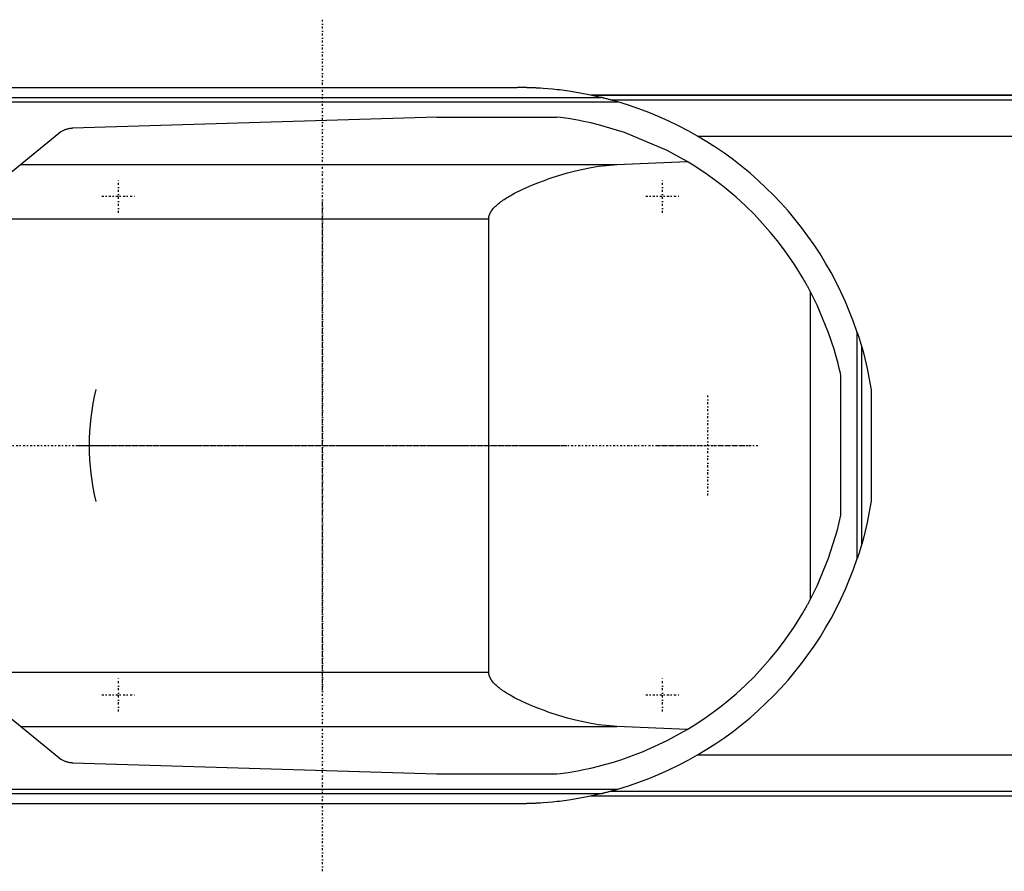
# Model space of a CAD drawing. Extents: x -1056 to 156, y -125 to 125.
# Tile 4 of 5: x -667 to -450, y -94 to 94. Entities that reach past the tile are written whole.
import ezdxf

# ---------------------------------------------------------------- set-up
doc = ezdxf.new("R2010")
doc.units = 0
doc.linetypes.add('CENTER', pattern=[1.5, 0.45, -0.5, 0.05, -0.5])
doc.layers.add('AM_0', color=7, linetype='CONTINUOUS')
doc.layers.add('AM_7', color=7, linetype='CENTER')

msp = doc.modelspace()

# ---------------------------------------------------------------- linework, layer by layer
at = {"layer": 'AM_0', "color": 7, "linetype": 'CONTINUOUS'}
for p, q in [((-689.11, 79), (-557, 79)), ((-754.88, 76.83), (-538.61, 76.83)), ((-120, 77.32), (-540.79, 77.32)), ((-540.6, 77.28), (-120, 77.28)), ((-536.5, 76.29), (-120, 76.29)), ((-775.92, 75.83), (-534.85, 75.83)), ((-574.82, 72.48), (-655.15, 70)), ((-574.82, 72.48), (-548.33, 72.48)), ((-658.17, 68.87), (-668.66, 60.27)), ((-517.3, 68.3), (-120, 68.3)), ((-666.57, 61.98), (-535.05, 61.98)), ((-535.05, 61.98), (-519.53, 62.65)), ((-690.94, 50), (-563.33, 50)), ((-563.33, -50), (-563.33, 50)), ((-492.34, -33.89), (-492.34, 33.89)), ((-482.05, -24.97), (-482.05, 24.97)), ((-481.05, -21.74), (-481.05, 21.74)), ((-485.65, -15.41), (-485.65, 15.41)), ((-478.96, 12.26), (-478.96, -12.26)), ((-690.94, -50), (-563.33, -50)), ((-668.66, -60.27), (-658.17, -68.87)), ((-666.57, -61.98), (-535.05, -61.98)), ((-519.53, -62.65), (-535.05, -61.98)), ((-517.3, -68.3), (-120, -68.3)), ((-655.15, -70), (-574.82, -72.48)), ((-574.82, -72.48), (-548.33, -72.48)), ((-775.92, -75.83), (-534.85, -75.83)), ((-754.88, -76.83), (-538.61, -76.83)), ((-540.79, -77.32), (-120, -77.32)), ((-540.6, -77.28), (-120, -77.28)), ((-536.5, -76.29), (-120, -76.29)), ((-689.11, -79), (-557, -79))]:
    msp.add_line(p, q, dxfattribs=at)
for points in [[(-538.61, 76.83, 0), (-541.63, 77.49, 0), (-545.19, 78.11, 0), (-546.21, 78.26, 0), (-547.23, 78.39, 0), (-547.74, 78.46, 0), (-548.25, 78.51, 0), (-549.28, 78.62, 0), (-550.31, 78.72, 0), (-551.33, 78.8, 0), (-551.93, 78.84, 0), (-552.11, 78.85, 0), (-552.28, 78.86, 0), (-552.36, 78.86, 0), (-552.45, 78.87, 0), (-552.62, 78.88, 0), (-552.79, 78.89, 0), (-552.96, 78.9, 0), (-553.13, 78.91, 0), (-553.31, 78.91, 0), (-553.39, 78.92, 0), (-553.48, 78.92, 0), (-553.65, 78.93, 0), (-553.82, 78.94, 0), (-553.91, 78.94, 0), (-553.99, 78.94, 0), (-554.16, 78.95, 0), (-554.34, 78.96, 0), (-554.42, 78.96, 0), (-554.51, 78.96, 0), (-554.68, 78.97, 0), (-554.85, 78.97, 0), (-555.02, 78.98, 0), (-555.2, 78.98, 0), (-555.37, 78.98, 0), (-555.45, 78.98, 0), (-555.54, 78.99, 0), (-555.71, 78.99, 0), (-555.88, 78.99, 0), (-556.05, 78.99, 0), (-556.16, 79, 0), (-556.18, 79, 0), (-556.21, 79, 0), (-556.23, 79, 0), (-556.24, 79, 0), (-556.27, 79, 0), (-556.3, 79, 0), (-556.33, 79, 0), (-556.36, 79, 0), (-556.38, 79, 0), (-556.4, 79, 0), (-556.41, 79, 0), (-556.44, 79, 0), (-556.47, 79, 0), (-556.48, 79, 0), (-556.5, 79, 0), (-556.53, 79, 0), (-556.56, 79, 0), (-556.57, 79, 0), (-556.58, 79, 0), (-556.61, 79, 0), (-556.64, 79, 0), (-556.67, 79, 0), (-556.7, 79, 0), (-556.73, 79, 0), (-556.74, 79, 0), (-556.76, 79, 0), (-556.79, 79, 0), (-556.81, 79, 0), (-556.84, 79, 0), (-556.87, 79, 0), (-556.9, 79, 0), (-556.91, 79, 0), (-556.93, 79, 0), (-556.96, 79, 0), (-556.99, 79, 0), (-557, 79, 0)], [(-534.85, 75.83, 0), (-534.95, 75.86, 0), (-535.17, 75.92, 0), (-535.38, 75.99, 0), (-535.5, 76.02, 0), (-535.61, 76.05, 0), (-535.83, 76.11, 0), (-536.06, 76.17, 0), (-536.29, 76.24, 0), (-536.51, 76.3, 0), (-536.74, 76.36, 0), (-536.85, 76.39, 0), (-536.97, 76.42, 0), (-537.19, 76.48, 0), (-537.41, 76.53, 0), (-537.62, 76.59, 0), (-537.83, 76.64, 0), (-537.94, 76.67, 0), (-537.98, 76.68, 0), (-538.01, 76.68, 0), (-538.03, 76.69, 0), (-538.04, 76.69, 0), (-538.08, 76.7, 0), (-538.11, 76.71, 0), (-538.13, 76.71, 0), (-538.15, 76.72, 0), (-538.18, 76.73, 0), (-538.21, 76.73, 0), (-538.23, 76.74, 0), (-538.25, 76.74, 0), (-538.28, 76.75, 0), (-538.31, 76.76, 0), (-538.35, 76.77, 0), (-538.38, 76.77, 0), (-538.41, 76.78, 0), (-538.42, 76.79, 0), (-538.44, 76.79, 0), (-538.47, 76.8, 0), (-538.49, 76.8, 0), (-538.52, 76.81, 0), (-538.53, 76.81, 0), (-538.54, 76.81, 0), (-538.54, 76.81, 0), (-538.54, 76.81, 0), (-538.54, 76.81, 0), (-538.55, 76.81, 0), (-538.55, 76.82, 0), (-538.55, 76.82, 0), (-538.56, 76.82, 0), (-538.56, 76.82, 0), (-538.56, 76.82, 0), (-538.57, 76.82, 0), (-538.57, 76.82, 0), (-538.57, 76.82, 0), (-538.57, 76.82, 0), (-538.58, 76.82, 0), (-538.58, 76.82, 0), (-538.58, 76.82, 0), (-538.58, 76.82, 0), (-538.58, 76.82, 0), (-538.59, 76.82, 0), (-538.59, 76.82, 0), (-538.59, 76.83, 0), (-538.59, 76.83, 0), (-538.6, 76.83, 0), (-538.6, 76.83, 0), (-538.6, 76.83, 0), (-538.6, 76.83, 0), (-538.6, 76.83, 0), (-538.6, 76.83, 0), (-538.6, 76.83, 0), (-538.61, 76.83, 0), (-538.61, 76.83, 0), (-538.61, 76.83, 0), (-538.61, 76.83, 0), (-538.61, 76.83, 0), (-538.61, 76.83, 0)], [(-519.53, 62.65, 0), (-524, 65.12, 0), (-533.41, 69.08, 0), (-539.13, 70.78, 0), (-540.78, 71.18, 0), (-542.45, 71.53, 0), (-543.28, 71.7, 0), (-544.12, 71.85, 0), (-545.8, 72.14, 0), (-547.49, 72.38, 0), (-548.33, 72.48, 0)], [(-655.15, 70, 0), (-655.16, 70, 0), (-655.16, 70, 0), (-655.17, 70, 0), (-655.17, 70, 0), (-655.17, 70, 0), (-655.18, 70, 0), (-655.18, 70, 0), (-655.19, 70, 0), (-655.19, 70, 0), (-655.2, 70, 0), (-655.2, 70, 0), (-655.2, 70, 0), (-655.21, 70, 0), (-655.21, 70, 0), (-655.23, 69.99, 0), (-655.25, 69.99, 0), (-655.26, 69.99, 0), (-655.29, 69.99, 0), (-655.32, 69.99, 0), (-655.35, 69.99, 0), (-655.38, 69.99, 0), (-655.41, 69.98, 0), (-655.43, 69.98, 0), (-655.44, 69.98, 0), (-655.47, 69.98, 0), (-655.5, 69.97, 0), (-655.53, 69.97, 0), (-655.56, 69.97, 0), (-655.59, 69.96, 0), (-655.61, 69.96, 0), (-655.62, 69.96, 0), (-655.65, 69.96, 0), (-655.68, 69.95, 0), (-655.7, 69.95, 0), (-655.71, 69.95, 0), (-655.74, 69.94, 0), (-655.77, 69.94, 0), (-655.79, 69.94, 0), (-655.8, 69.93, 0), (-655.83, 69.93, 0), (-655.86, 69.92, 0), (-655.97, 69.91, 0), (-656.15, 69.87, 0), (-656.32, 69.82, 0), (-656.5, 69.77, 0), (-656.67, 69.71, 0), (-656.76, 69.68, 0), (-656.84, 69.65, 0), (-657.01, 69.58, 0), (-657.17, 69.5, 0), (-657.73, 69.19, 0), (-658.17, 68.87, 0)], [(-563.33, 50, 0), (-563.33, 50.02, 0), (-563.33, 50.07, 0), (-563.33, 50.12, 0), (-563.33, 50.15, 0), (-563.33, 50.17, 0), (-563.32, 50.22, 0), (-563.32, 50.27, 0), (-563.31, 50.32, 0), (-563.3, 50.37, 0), (-563.3, 50.42, 0), (-563.29, 50.45, 0), (-563.29, 50.47, 0), (-563.28, 50.52, 0), (-563.27, 50.57, 0), (-563.26, 50.62, 0), (-563.24, 50.67, 0), (-563.23, 50.72, 0), (-563.22, 50.74, 0), (-563.22, 50.77, 0), (-563.2, 50.82, 0), (-563.19, 50.87, 0), (-563.18, 50.89, 0), (-563.17, 50.91, 0), (-563.15, 50.96, 0), (-563.13, 51.01, 0), (-563.13, 51.03, 0), (-563.12, 51.06, 0), (-563.1, 51.11, 0), (-563.07, 51.15, 0), (-563.05, 51.2, 0), (-563.03, 51.25, 0), (-563.01, 51.29, 0), (-563, 51.32, 0), (-562.99, 51.34, 0), (-562.96, 51.39, 0), (-562.94, 51.43, 0), (-562.91, 51.48, 0), (-562.89, 51.52, 0), (-562.86, 51.57, 0), (-562.84, 51.59, 0), (-562.83, 51.61, 0), (-562.8, 51.66, 0), (-562.78, 51.7, 0), (-562.67, 51.85, 0), (-562.48, 52.11, 0), (-562.28, 52.35, 0), (-562.18, 52.46, 0), (-562.07, 52.57, 0), (-561.86, 52.79, 0), (-561.65, 52.99, 0), (-561.42, 53.19, 0), (-561.19, 53.38, 0), (-560.95, 53.57, 0), (-560.83, 53.67, 0), (-560.71, 53.76, 0), (-560.46, 53.94, 0), (-560.2, 54.12, 0), (-560.07, 54.21, 0), (-559.94, 54.3, 0), (-559.68, 54.47, 0), (-559.41, 54.64, 0), (-559.28, 54.72, 0), (-559.14, 54.8, 0), (-558.87, 54.97, 0), (-558.6, 55.13, 0), (-557.62, 55.66, 0), (-555.96, 56.49, 0), (-554.36, 57.22, 0), (-552.74, 57.89, 0), (-551.07, 58.52, 0), (-550.23, 58.83, 0), (-549.37, 59.12, 0), (-547.66, 59.67, 0), (-545.93, 60.17, 0), (-544.2, 60.62, 0), (-542.47, 61.02, 0), (-540.77, 61.35, 0), (-539.92, 61.49, 0), (-539.09, 61.62, 0), (-537.44, 61.82, 0), (-535.83, 61.95, 0), (-535.05, 61.98, 0)], [(-492.34, 33.89, 0), (-492.36, 33.92, 0), (-492.4, 34, 0), (-492.45, 34.09, 0), (-492.47, 34.14, 0), (-492.5, 34.19, 0), (-492.56, 34.29, 0), (-492.62, 34.4, 0), (-492.68, 34.52, 0), (-492.75, 34.65, 0), (-492.82, 34.79, 0), (-492.86, 34.86, 0), (-492.9, 34.93, 0), (-492.98, 35.08, 0), (-493.07, 35.23, 0), (-493.16, 35.4, 0), (-493.25, 35.57, 0), (-493.35, 35.74, 0), (-493.4, 35.83, 0), (-493.45, 35.93, 0), (-493.56, 36.12, 0), (-493.67, 36.31, 0), (-493.73, 36.41, 0), (-494.09, 37.04, 0), (-494.93, 38.42, 0), (-495.91, 39.96, 0), (-497.03, 41.63, 0), (-498.3, 43.39, 0), (-499.7, 45.23, 0), (-500.45, 46.16, 0), (-501.24, 47.11, 0), (-502.91, 49.03, 0), (-504.72, 50.95, 0), (-506.67, 52.87, 0), (-508.74, 54.77, 0), (-510.93, 56.63, 0), (-512.07, 57.54, 0), (-513.25, 58.43, 0), (-515.68, 60.18, 0), (-518.22, 61.85, 0), (-519.53, 62.65, 0)], [(-485.65, 15.41, 0), (-485.76, 15.95, 0), (-486.01, 17.01, 0), (-486.27, 18.08, 0), (-486.41, 18.61, 0), (-486.55, 19.13, 0), (-486.85, 20.19, 0), (-487.16, 21.24, 0), (-488.37, 24.88, 0), (-490.88, 30.94, 0), (-492.34, 33.89, 0)], [(-482.05, 24.97, 0), (-482.02, 24.88, 0), (-481.96, 24.69, 0), (-481.89, 24.5, 0), (-481.86, 24.4, 0), (-481.83, 24.3, 0), (-481.77, 24.11, 0), (-481.71, 23.91, 0), (-481.64, 23.71, 0), (-481.58, 23.51, 0), (-481.52, 23.32, 0), (-481.49, 23.22, 0), (-481.46, 23.12, 0), (-481.4, 22.93, 0), (-481.34, 22.74, 0), (-481.29, 22.56, 0), (-481.24, 22.38, 0), (-481.21, 22.28, 0), (-481.2, 22.26, 0), (-481.19, 22.23, 0), (-481.19, 22.21, 0), (-481.18, 22.2, 0), (-481.17, 22.17, 0), (-481.17, 22.14, 0), (-481.16, 22.12, 0), (-481.16, 22.11, 0), (-481.15, 22.08, 0), (-481.14, 22.05, 0), (-481.14, 22.04, 0), (-481.13, 22.02, 0), (-481.12, 22, 0), (-481.12, 21.97, 0), (-481.11, 21.94, 0), (-481.1, 21.92, 0), (-481.09, 21.89, 0), (-481.09, 21.88, 0), (-481.09, 21.87, 0), (-481.08, 21.85, 0), (-481.08, 21.83, 0), (-481.07, 21.81, 0), (-481.07, 21.8, 0), (-481.07, 21.79, 0), (-481.06, 21.79, 0), (-481.06, 21.79, 0), (-481.06, 21.79, 0), (-481.06, 21.78, 0), (-481.06, 21.78, 0), (-481.06, 21.78, 0), (-481.06, 21.78, 0), (-481.06, 21.77, 0), (-481.06, 21.77, 0), (-481.06, 21.77, 0), (-481.06, 21.77, 0), (-481.06, 21.77, 0), (-481.06, 21.77, 0), (-481.06, 21.76, 0), (-481.06, 21.76, 0), (-481.06, 21.76, 0), (-481.06, 21.76, 0), (-481.06, 21.76, 0), (-481.05, 21.76, 0), (-481.05, 21.75, 0), (-481.05, 21.75, 0), (-481.05, 21.75, 0), (-481.05, 21.75, 0), (-481.05, 21.75, 0), (-481.05, 21.75, 0), (-481.05, 21.75, 0), (-481.05, 21.75, 0), (-481.05, 21.74, 0), (-481.05, 21.74, 0), (-481.05, 21.74, 0), (-481.05, 21.74, 0), (-481.05, 21.74, 0), (-481.05, 21.74, 0), (-481.05, 21.74, 0), (-481.05, 21.74, 0)], [(-481.05, 21.74, 0), (-480.62, 20.18, 0), (-479.86, 17.03, 0), (-479.23, 13.86, 0), (-478.96, 12.26, 0)], [(-478.96, -12.26, 0), (-479.23, -13.86, 0), (-479.86, -17.03, 0), (-480.62, -20.18, 0), (-481.05, -21.74, 0)], [(-492.34, -33.89, 0), (-490.88, -30.94, 0), (-488.37, -24.88, 0), (-486.41, -18.61, 0), (-485.65, -15.41, 0)], [(-481.05, -21.74, 0), (-481.05, -21.74, 0), (-481.05, -21.74, 0), (-481.05, -21.74, 0), (-481.05, -21.74, 0), (-481.05, -21.74, 0), (-481.05, -21.74, 0), (-481.05, -21.74, 0), (-481.05, -21.75, 0), (-481.05, -21.75, 0), (-481.05, -21.75, 0), (-481.05, -21.75, 0), (-481.05, -21.75, 0), (-481.05, -21.75, 0), (-481.05, -21.75, 0), (-481.05, -21.75, 0), (-481.05, -21.76, 0), (-481.06, -21.76, 0), (-481.06, -21.76, 0), (-481.06, -21.76, 0), (-481.06, -21.76, 0), (-481.06, -21.76, 0), (-481.06, -21.77, 0), (-481.06, -21.77, 0), (-481.06, -21.77, 0), (-481.06, -21.77, 0), (-481.06, -21.77, 0), (-481.06, -21.77, 0), (-481.06, -21.78, 0), (-481.06, -21.78, 0), (-481.06, -21.78, 0), (-481.06, -21.78, 0), (-481.06, -21.79, 0), (-481.06, -21.79, 0), (-481.06, -21.79, 0), (-481.07, -21.79, 0), (-481.07, -21.8, 0), (-481.07, -21.81, 0), (-481.08, -21.83, 0), (-481.08, -21.85, 0), (-481.09, -21.87, 0), (-481.09, -21.88, 0), (-481.09, -21.89, 0), (-481.1, -21.92, 0), (-481.11, -21.94, 0), (-481.12, -21.97, 0), (-481.12, -22, 0), (-481.13, -22.02, 0), (-481.14, -22.04, 0), (-481.14, -22.05, 0), (-481.15, -22.08, 0), (-481.16, -22.11, 0), (-481.16, -22.12, 0), (-481.17, -22.14, 0), (-481.17, -22.17, 0), (-481.18, -22.2, 0), (-481.19, -22.21, 0), (-481.19, -22.23, 0), (-481.2, -22.26, 0), (-481.21, -22.28, 0), (-481.24, -22.38, 0), (-481.29, -22.56, 0), (-481.34, -22.74, 0), (-481.4, -22.93, 0), (-481.46, -23.12, 0), (-481.49, -23.22, 0), (-481.52, -23.32, 0), (-481.58, -23.51, 0), (-481.64, -23.71, 0), (-481.71, -23.91, 0), (-481.77, -24.11, 0), (-481.83, -24.3, 0), (-481.86, -24.4, 0), (-481.89, -24.5, 0), (-481.96, -24.69, 0), (-482.02, -24.88, 0), (-482.05, -24.97, 0)], [(-519.53, -62.65, 0), (-518.22, -61.85, 0), (-515.68, -60.18, 0), (-513.25, -58.43, 0), (-512.07, -57.54, 0), (-510.93, -56.63, 0), (-508.74, -54.77, 0), (-506.67, -52.87, 0), (-504.72, -50.95, 0), (-502.91, -49.03, 0), (-501.24, -47.11, 0), (-500.45, -46.16, 0), (-499.7, -45.23, 0), (-498.3, -43.39, 0), (-497.03, -41.63, 0), (-495.91, -39.96, 0), (-494.93, -38.42, 0), (-494.09, -37.04, 0), (-493.73, -36.41, 0), (-493.67, -36.31, 0), (-493.56, -36.12, 0), (-493.45, -35.93, 0), (-493.4, -35.83, 0), (-493.35, -35.74, 0), (-493.25, -35.57, 0), (-493.16, -35.4, 0), (-493.07, -35.23, 0), (-492.98, -35.08, 0), (-492.9, -34.93, 0), (-492.86, -34.86, 0), (-492.82, -34.79, 0), (-492.75, -34.65, 0), (-492.68, -34.52, 0), (-492.62, -34.4, 0), (-492.56, -34.29, 0), (-492.5, -34.19, 0), (-492.47, -34.14, 0), (-492.45, -34.09, 0), (-492.4, -34, 0), (-492.36, -33.92, 0), (-492.34, -33.89, 0)], [(-535.05, -61.98, 0), (-535.83, -61.95, 0), (-537.44, -61.82, 0), (-539.09, -61.62, 0), (-539.92, -61.49, 0), (-540.77, -61.35, 0), (-542.47, -61.02, 0), (-544.2, -60.62, 0), (-545.93, -60.17, 0), (-547.66, -59.67, 0), (-549.37, -59.12, 0), (-550.23, -58.83, 0), (-551.07, -58.52, 0), (-552.74, -57.89, 0), (-554.36, -57.22, 0), (-555.96, -56.49, 0), (-557.62, -55.66, 0), (-558.6, -55.13, 0), (-558.87, -54.97, 0), (-559.14, -54.8, 0), (-559.28, -54.72, 0), (-559.41, -54.64, 0), (-559.68, -54.47, 0), (-559.94, -54.3, 0), (-560.07, -54.21, 0), (-560.2, -54.12, 0), (-560.46, -53.94, 0), (-560.71, -53.76, 0), (-560.83, -53.67, 0), (-560.95, -53.57, 0), (-561.19, -53.38, 0), (-561.42, -53.19, 0), (-561.65, -52.99, 0), (-561.86, -52.79, 0), (-562.07, -52.57, 0), (-562.18, -52.46, 0), (-562.28, -52.35, 0), (-562.48, -52.11, 0), (-562.67, -51.85, 0), (-562.78, -51.7, 0), (-562.8, -51.66, 0), (-562.83, -51.61, 0), (-562.84, -51.59, 0), (-562.86, -51.57, 0), (-562.89, -51.52, 0), (-562.91, -51.48, 0), (-562.94, -51.43, 0), (-562.96, -51.39, 0), (-562.99, -51.34, 0), (-563, -51.32, 0), (-563.01, -51.29, 0), (-563.03, -51.25, 0), (-563.05, -51.2, 0), (-563.07, -51.15, 0), (-563.1, -51.11, 0), (-563.12, -51.06, 0), (-563.13, -51.03, 0), (-563.13, -51.01, 0), (-563.15, -50.96, 0), (-563.17, -50.91, 0), (-563.18, -50.89, 0), (-563.19, -50.87, 0), (-563.2, -50.82, 0), (-563.22, -50.77, 0), (-563.22, -50.74, 0), (-563.23, -50.72, 0), (-563.24, -50.67, 0), (-563.26, -50.62, 0), (-563.27, -50.57, 0), (-563.28, -50.52, 0), (-563.29, -50.47, 0), (-563.29, -50.45, 0), (-563.3, -50.42, 0), (-563.3, -50.37, 0), (-563.31, -50.32, 0), (-563.32, -50.27, 0), (-563.32, -50.22, 0), (-563.33, -50.17, 0), (-563.33, -50.15, 0), (-563.33, -50.12, 0), (-563.33, -50.07, 0), (-563.33, -50.02, 0), (-563.33, -50, 0)], [(-548.33, -72.48, 0), (-547.49, -72.38, 0), (-545.8, -72.14, 0), (-544.12, -71.85, 0), (-543.28, -71.7, 0), (-542.45, -71.53, 0), (-540.78, -71.18, 0), (-539.13, -70.78, 0), (-537.48, -70.34, 0), (-535.84, -69.87, 0), (-534.22, -69.35, 0), (-533.41, -69.08, 0), (-532.61, -68.8, 0), (-531.01, -68.22, 0), (-529.42, -67.59, 0), (-524, -65.12, 0), (-519.53, -62.65, 0)], [(-658.17, -68.87, 0), (-657.73, -69.19, 0), (-657.17, -69.5, 0), (-657.01, -69.58, 0), (-656.84, -69.65, 0), (-656.76, -69.68, 0), (-656.67, -69.71, 0), (-656.5, -69.77, 0), (-656.32, -69.82, 0), (-656.15, -69.87, 0), (-655.97, -69.91, 0), (-655.79, -69.94, 0), (-655.7, -69.95, 0), (-655.68, -69.95, 0), (-655.65, -69.96, 0), (-655.62, -69.96, 0), (-655.61, -69.96, 0), (-655.59, -69.96, 0), (-655.56, -69.97, 0), (-655.53, -69.97, 0), (-655.5, -69.97, 0), (-655.47, -69.98, 0), (-655.44, -69.98, 0), (-655.43, -69.98, 0), (-655.41, -69.98, 0), (-655.38, -69.99, 0), (-655.35, -69.99, 0), (-655.32, -69.99, 0), (-655.29, -69.99, 0), (-655.26, -69.99, 0), (-655.25, -69.99, 0), (-655.23, -69.99, 0), (-655.21, -70, 0), (-655.21, -70, 0), (-655.2, -70, 0), (-655.2, -70, 0), (-655.2, -70, 0), (-655.19, -70, 0), (-655.19, -70, 0), (-655.18, -70, 0), (-655.18, -70, 0), (-655.17, -70, 0), (-655.17, -70, 0), (-655.17, -70, 0), (-655.16, -70, 0), (-655.16, -70, 0), (-655.15, -70, 0)], [(-538.61, -76.83, 0), (-538.61, -76.83, 0), (-538.61, -76.83, 0), (-538.61, -76.83, 0), (-538.61, -76.83, 0), (-538.61, -76.83, 0), (-538.6, -76.83, 0), (-538.6, -76.83, 0), (-538.6, -76.83, 0), (-538.6, -76.83, 0), (-538.6, -76.83, 0), (-538.6, -76.83, 0), (-538.6, -76.83, 0), (-538.59, -76.83, 0), (-538.59, -76.83, 0), (-538.59, -76.82, 0), (-538.59, -76.82, 0), (-538.58, -76.82, 0), (-538.58, -76.82, 0), (-538.58, -76.82, 0), (-538.58, -76.82, 0), (-538.58, -76.82, 0), (-538.57, -76.82, 0), (-538.57, -76.82, 0), (-538.57, -76.82, 0), (-538.57, -76.82, 0), (-538.56, -76.82, 0), (-538.56, -76.82, 0), (-538.56, -76.82, 0), (-538.55, -76.82, 0), (-538.55, -76.82, 0), (-538.55, -76.81, 0), (-538.54, -76.81, 0), (-538.54, -76.81, 0), (-538.54, -76.81, 0), (-538.54, -76.81, 0), (-538.53, -76.81, 0), (-538.52, -76.81, 0), (-538.49, -76.8, 0), (-538.47, -76.8, 0), (-538.44, -76.79, 0), (-538.42, -76.79, 0), (-538.41, -76.78, 0), (-538.38, -76.77, 0), (-538.35, -76.77, 0), (-538.31, -76.76, 0), (-538.28, -76.75, 0), (-538.25, -76.74, 0), (-538.23, -76.74, 0), (-538.21, -76.73, 0), (-538.18, -76.73, 0), (-538.15, -76.72, 0), (-538.13, -76.71, 0), (-538.11, -76.71, 0), (-538.08, -76.7, 0), (-538.04, -76.69, 0), (-538.03, -76.69, 0), (-538.01, -76.68, 0), (-537.98, -76.68, 0), (-537.94, -76.67, 0), (-537.83, -76.64, 0), (-537.62, -76.59, 0), (-537.41, -76.53, 0), (-537.19, -76.48, 0), (-536.97, -76.42, 0), (-536.85, -76.39, 0), (-536.74, -76.36, 0), (-536.51, -76.3, 0), (-536.29, -76.24, 0), (-536.06, -76.17, 0), (-535.83, -76.11, 0), (-535.61, -76.05, 0), (-535.5, -76.02, 0), (-535.38, -75.99, 0), (-535.17, -75.92, 0), (-534.95, -75.86, 0), (-534.85, -75.83, 0)], [(-557, -79, 0), (-556.99, -79, 0), (-556.96, -79, 0), (-556.93, -79, 0), (-556.91, -79, 0), (-556.9, -79, 0), (-556.87, -79, 0), (-556.84, -79, 0), (-556.81, -79, 0), (-556.79, -79, 0), (-556.76, -79, 0), (-556.74, -79, 0), (-556.73, -79, 0), (-556.7, -79, 0), (-556.67, -79, 0), (-556.64, -79, 0), (-556.61, -79, 0), (-556.58, -79, 0), (-556.57, -79, 0), (-556.56, -79, 0), (-556.53, -79, 0), (-556.5, -79, 0), (-556.48, -79, 0), (-556.47, -79, 0), (-556.44, -79, 0), (-556.41, -79, 0), (-556.4, -79, 0), (-556.38, -79, 0), (-556.36, -79, 0), (-556.33, -79, 0), (-556.3, -79, 0), (-556.27, -79, 0), (-556.24, -79, 0), (-556.23, -79, 0), (-556.21, -79, 0), (-556.18, -79, 0), (-556.16, -79, 0), (-556.05, -78.99, 0), (-555.88, -78.99, 0), (-555.71, -78.99, 0), (-555.54, -78.99, 0), (-555.45, -78.98, 0), (-555.37, -78.98, 0), (-555.2, -78.98, 0), (-555.02, -78.98, 0), (-554.85, -78.97, 0), (-554.68, -78.97, 0), (-554.51, -78.96, 0), (-554.42, -78.96, 0), (-554.34, -78.96, 0), (-554.16, -78.95, 0), (-553.99, -78.94, 0), (-553.91, -78.94, 0), (-553.82, -78.94, 0), (-553.65, -78.93, 0), (-553.48, -78.92, 0), (-553.39, -78.92, 0), (-553.31, -78.91, 0), (-553.13, -78.91, 0), (-552.96, -78.9, 0), (-552.79, -78.89, 0), (-552.62, -78.88, 0), (-552.45, -78.87, 0), (-552.36, -78.86, 0), (-552.28, -78.86, 0), (-552.11, -78.85, 0), (-551.93, -78.84, 0), (-551.33, -78.8, 0), (-550.31, -78.72, 0), (-549.28, -78.62, 0), (-548.25, -78.51, 0), (-547.74, -78.46, 0), (-547.23, -78.39, 0), (-546.21, -78.26, 0), (-545.19, -78.11, 0), (-541.63, -77.49, 0), (-538.61, -76.83, 0)]]:
    msp.add_polyline3d(points, dxfattribs=at)
for centre, radius, start, end in [((-557, 0), 79, 18.4257, 73.7139), ((-600, 0), 51.5, 166.1376, 193.8624), ((-557, 0), 79, 286.2861, 341.5743)]:
    msp.add_arc(centre, radius, start, end, dxfattribs=at)
at = {"layer": 'AM_7', "color": 4, "linetype": 'CENTER'}
for p, q in [((-600, -93.97), (-600, 93.97)), ((-645, 51.32), (-645, 58.67)), ((-525, 51.32), (-525, 58.67)), ((-648.67, 55), (-641.33, 55)), ((-528.67, 55), (-521.33, 55)), ((-600, -54.08), (-600, 54.07)), ((-515, -11.02), (-515, 11.02)), ((-693.97, 0), (-506.03, 0)), ((-526.02, 0), (-503.98, 0)), ((-654.08, 0), (-545.92, 0)), ((-645, -58.68), (-645, -51.33)), ((-525, -58.68), (-525, -51.33)), ((-648.67, -55), (-641.33, -55)), ((-528.67, -55), (-521.33, -55))]:
    msp.add_line(p, q, dxfattribs=at)

doc.saveas('drawing.dxf')
